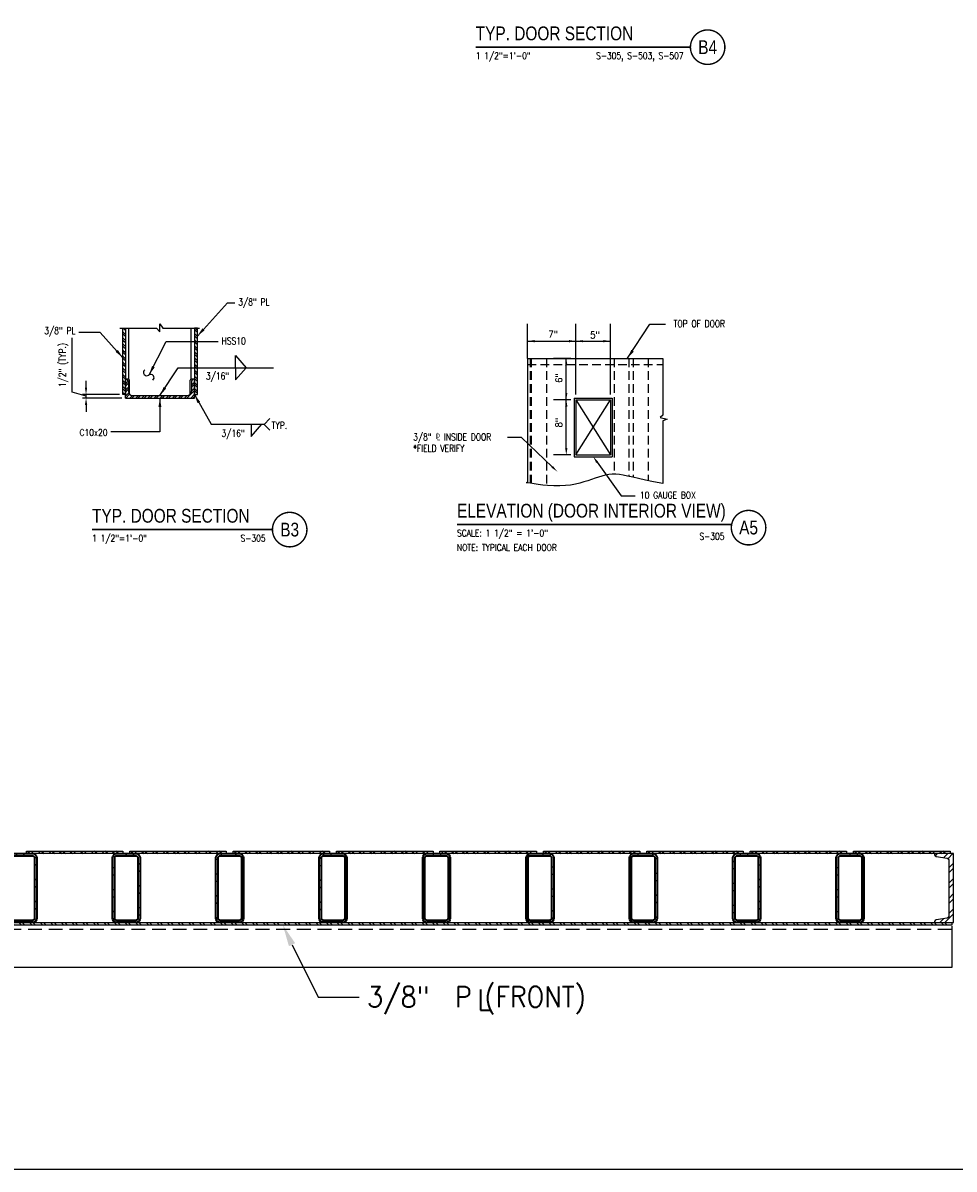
# Model space of a CAD drawing. Header units: inches. Extents: x -9715 to 27308, y -24775 to -3453.
# Tile 4 of 196: x 7094 to 7229, y -22329 to -22163. Entities that reach past the tile are written whole.
import ezdxf
from ezdxf import colors
from ezdxf.entities.mleader import LeaderData, LeaderLine
from ezdxf.enums import TextEntityAlignment as Align
from ezdxf.math import Vec2, Vec3

# ---------------------------------------------------------------- set-up
doc = ezdxf.new("R2010")
doc.units = ezdxf.units.IN
doc.header["$MEASUREMENT"] = 0
doc.linetypes.add('DASHED2', pattern=[0.375, 0.25, -0.125])
doc.linetypes.add('HIDDEN', pattern=[0.375, 0.25, -0.125])
doc.layers.get('DEFPOINTS').update_dxf_attribs({"color": 11})
for name, color, linetype, lineweight in [('A-Detl-Patt', 190, 'Continuous', 18), ('A-Detl-Wide', 212, 'Continuous', 35), ('S-ANNO-NOTE', 2, 'Continuous', 35), ('S-SECT-JOIN', 1, 'Continuous', 25), ('S-SECT-SHPS', 3, 'Continuous', 25)]:
    doc.layers.add(name, color=color, linetype=linetype, lineweight=lineweight)
for name, color, linetype in [('G-ANNO-NOTE', 2, 'Continuous'), ('S-ANNO-DIMS', 1, 'Continuous'), ('S-ANNO-PATT', 157, 'Continuous'), ('S-ANNO-SYMB', 2, 'Continuous'), ('S-ANNO-TEXT', 2, 'Continuous'), ('S-GAUGE STEEL', 1, 'Continuous'), ('S-STEEL WALL', 3, 'Continuous'), ('S-STEEL-SHAPES', 2, 'Continuous'), ('S2', 7, 'Continuous'), ('S4', 2, 'Continuous'), ('S5', 1, 'Continuous'), ('S7', 2, 'Continuous')]:
    doc.layers.add(name, color=color, linetype=linetype)
doc.styles.add('125', font='romans.shx', dxfattribs={"width": 0.8, "height": 2})
doc.styles.add('125-8', font='romans.shx', dxfattribs={"width": 0.8, "height": 1})
doc.styles.add('DIM', font='ROMANS.shx', dxfattribs={"width": 0.8})
doc.styles.add('FT', font='ROMANS.shx', dxfattribs={"width": 0.8, "height": 0.125})
doc.styles.add('TEXT', font='romans.shx', dxfattribs={"width": 0.8, "height": 16})
doc.styles.add('TT', font='swiss.ttf', dxfattribs={"width": 0.8, "height": 0.25})
doc.dimstyles.new('125-12', dxfattribs={"dimscale": 0, "dimtxt": 1.25, "dimasz": 1.328125, "dimexe": 1, "dimexo": 1, "dimgap": 0.5, "dimtad": 1, "dimdec": 4, "dimrnd": 0.0625, "dimzin": 3, "dimdsep": 46, "dimlunit": 4, "dimtxsty": 'DIM', "dimcen": 0, "dimdle": 0.0625, "dimclrd": 256, "dimclre": 256, "dimclrt": 2, "dimazin": 0, "dimtfac": 1, "dimtdec": 4, "dimtmove": 1, "dimatfit": 0, "dimfxl": 0.0625, "dimfrac": 2, "dimtolj": 1, "dimtzin": 0, "dimarcsym": 0})
doc.dimstyles.new('125-8', dxfattribs={"dimscale": 0, "dimtxt": 1, "dimasz": 1, "dimexe": 0.5, "dimexo": 0.5, "dimgap": 0.5, "dimtad": 1, "dimdec": 4, "dimrnd": 0.0625, "dimzin": 3, "dimdsep": 46, "dimlunit": 4, "dimtxsty": 'DIM', "dimcen": 0, "dimdle": 0.0625, "dimclrd": 256, "dimclre": 256, "dimclrt": 2, "dimazin": 0, "dimtfac": 1, "dimtdec": 4, "dimtmove": 1, "dimatfit": 0, "dimfxl": 0.0625, "dimfrac": 2, "dimtolj": 1, "dimtzin": 0, "dimarcsym": 0})

# ---------------------------------------------------------------- blocks, each defined once
blk = doc.blocks.new('SECTION_INFO')
at = {"style": 'TT', "width": 0.8}
blk.add_attdef('SECTION_TITLE', text='', height=0.25, dxfattribs=at).set_placement((0, 0.3749999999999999), align=Align.TOP_LEFT)
at = {"style": 'FT', "width": 0.8}
blk.add_attdef('SCALE', (0, -0.2187500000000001), '', height=0.125, dxfattribs=at)
blk = doc.blocks.new('T-BULB_R')
at = {"const_width": 0.02604166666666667}
for points in [[(0.625, 0, 1), (0, 0, 1)], [(0.625, 0, -1), (0, 0, -1)]]:
    blk.add_lwpolyline(points, format="xyb", dxfattribs=at)
at = {"style": 'TT', "width": 0.8}
blk.add_attdef('SECTION_#', text='', height=0.25, dxfattribs=at).set_placement((0.3125, 0), align=Align.MIDDLE)
at = {"style": 'FT', "width": 0.8}
blk.add_attdef('SHEET_FROM', text='', height=0.125, dxfattribs=at).set_placement((-0.125, -0.21875), align=Align.RIGHT)
blk = doc.blocks.new('*D1330')
at = {"layer": 'DEFPOINTS', "color": 0, "transparency": 16777216}
for p in [(7103.483084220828, -22217.08462588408), (7108.82472913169, -22217.08462588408), (7109.19972913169, -22217.58462588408)]:
    blk.add_point(p, dxfattribs=at)
at = {"layer": 'S-ANNO-DIMS', "lineweight": -2, "transparency": 16777216}
for p, q in [((7101.471179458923, -22216.7310544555), (7101.471179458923, -22208.87391159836)), ((7103.483084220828, -22216.08462588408), (7103.483084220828, -22215.08462588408)), ((7103.483084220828, -22217.33462588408), (7101.471179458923, -22216.7310544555)), ((7108.32472913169, -22217.08462588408), (7102.983084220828, -22217.08462588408)), ((7108.69972913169, -22217.58462588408), (7102.983084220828, -22217.58462588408)), ((7103.483084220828, -22217.58462588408), (7103.483084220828, -22217.08462588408)), ((7103.483084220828, -22217.58462588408), (7103.483084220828, -22217.08462588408)), ((7103.483084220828, -22218.58462588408), (7103.483084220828, -22219.58462588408))]:
    blk.add_line(p, q, dxfattribs=at)
at = {"layer": 'S-ANNO-DIMS', "transparency": 16777216}
for points in [[(7103.316417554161, -22216.08462588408), (7103.649750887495, -22216.08462588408), (7103.483084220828, -22217.08462588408)], [(7103.316417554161, -22218.58462588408), (7103.649750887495, -22218.58462588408), (7103.483084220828, -22217.58462588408)]]:
    blk.add_solid(points, dxfattribs=at)
at = {"layer": 'S-ANNO-DIMS', "color": 2, "transparency": 16777216, "insert": (7100.209274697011, -22212.80248302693), "char_height": 1, "attachment_point": 5, "rotation": 90, "style": 'DIM'}
blk.add_mtext('\\A1;1/2" (TYP.)', dxfattribs=at)
blk = doc.blocks.new('*X1164')
at = {"color": 0}
for p, q in [((2245.825705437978, 1154.229611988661), (2247.908429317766, 1156.312335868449)), ((2253.272122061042, 1152.837193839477), (2256.747264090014, 1156.312335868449)), ((2256.959279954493, 1152.104934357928), (2261.166681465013, 1156.312335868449)), ((2257.60412685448, 1143.910946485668), (2261.725767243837, 1148.032586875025)), ((2257.60412685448, 1139.491529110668), (2261.725767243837, 1143.613169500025)), ((2257.60412685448, 1130.65269433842), (2261.725767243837, 1134.774334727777)), ((2257.60412685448, 1126.23327696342), (2261.725767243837, 1130.354917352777)), ((2257.60412685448, 1117.394442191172), (2261.725767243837, 1121.516082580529)), ((2257.60412685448, 1112.975024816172), (2261.725767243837, 1117.096665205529)), ((2257.60412685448, 1104.136190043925), (2261.725767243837, 1108.257830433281)), ((2249.780272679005, 1096.312335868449), (2253.252287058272, 1099.784350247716)), ((2254.199690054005, 1096.312335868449), (2261.725767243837, 1103.838413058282))]:
    blk.add_line(p, q, dxfattribs=at)
blk = doc.blocks.new('*U1168')
at = {"layer": 'A-Detl-Patt'}
h = blk.add_hatch(dxfattribs=at)
h.set_pattern_fill('ANSI32', color=256, scale=6, style=0)
h.set_pattern_definition([(45, (-2, 0), (-1.590990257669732, 1.590990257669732), []), (45, (-0.93933983, 0), (-1.590990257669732, 1.590990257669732), [])])
edge = h.paths.add_edge_path(flags=16)
edge.add_line((-1.375, -0.3125), (1.375, -0.3125))
edge.add_arc((1.375, -0.6250000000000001), 0.3125000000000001, 0, 90.00000000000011, ccw=False)
edge.add_line((1.6875, -0.625), (1.6875, -9.375))
edge.add_arc((1.375, -9.375), 0.3125, -90, 0, ccw=False)
edge.add_line((1.375, -9.6875), (-1.375, -9.6875))
edge.add_arc((-1.375, -9.375), 0.3125, 180, 270, ccw=False)
edge.add_line((-1.6875, -9.375), (-1.6875, -0.625))
edge.add_arc((-1.375, -0.6249999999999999), 0.3125, 90.00000000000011, 180, ccw=False)
edge = h.paths.add_edge_path()
edge.add_line((-1.375, 0), (1.375, 0))
edge.add_arc((1.375, -0.625), 0.625, 0, 90, ccw=False)
edge.add_line((2, -0.625), (2, -9.375))
edge.add_arc((1.375, -9.375), 0.625, -90, 0, ccw=False)
edge.add_line((1.375, -10), (-1.375, -10))
edge.add_arc((-1.375, -9.375), 0.625, 180, 270, ccw=False)
edge.add_line((-2, -9.375), (-2, -0.625))
edge.add_arc((-1.375, -0.625), 0.625, 90, 180, ccw=False)
at = {"color": 0, "linetype": 'ByBlock'}
for points in [[(-1.375, 0), (1.375, 0, -0.414213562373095), (2, -0.625), (2, -9.375, -0.414213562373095), (1.375, -10), (-1.375, -10, -0.414213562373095), (-2, -9.375), (-2, -0.625, -0.414213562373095)], [(-1.375, -0.3125), (1.375, -0.3125, -0.4142135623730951), (1.6875, -0.625), (1.6875, -9.375, -0.4142135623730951), (1.375, -9.6875), (-1.375, -9.6875, -0.4142135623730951), (-1.6875, -9.375), (-1.6875, -0.625, -0.4142135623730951)]]:
    blk.add_lwpolyline(points, format="xyb", close=True, dxfattribs=at)

msp = doc.modelspace()

# ---------------------------------------------------------------- hatches: boundary and pattern name
at = {"layer": 'S-ANNO-PATT'}
h = msp.add_hatch(dxfattribs=at)
h.set_pattern_fill('STEEL', color=256, scale=5, angle=-1.272221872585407e-14, style=0)
h.set_pattern_definition([(135.000000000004, (7803.478860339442, -22001.38471143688), (0.4419417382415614, 0.441941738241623), []), (135.000000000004, (7803.478860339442, -22001.07221143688), (0.4419417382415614, 0.441941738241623), [])])
h.paths.add_polyline_path([(7109.199729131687, -22207.47034276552), (7108.824729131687, -22207.47034276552), (7108.824729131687, -22217.08462588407), (7109.199729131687, -22217.08462588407)])
h = msp.add_hatch(dxfattribs=at)
h.set_pattern_fill('STEEL', color=256, scale=5, angle=-1.272221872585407e-14, style=0)
h.set_pattern_definition([(135.000000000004, (7804.750809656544, -22001.38471143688), (0.4419417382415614, 0.441941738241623), []), (135.000000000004, (7804.750809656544, -22001.07221143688), (0.4419417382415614, 0.441941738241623), [])])
h.paths.add_polyline_path([(7119.199729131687, -22207.47034276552), (7119.637229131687, -22207.47034276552), (7119.637229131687, -22217.08462588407), (7119.199729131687, -22217.08462588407)])
h = msp.add_hatch(dxfattribs=at)
h.set_pattern_fill('STEEL', color=256, scale=5, angle=-90.00000000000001, style=0)
h.set_pattern_definition([(225.000000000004, (7804.72886033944, -21981.73139138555), (-0.441941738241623, 0.4419417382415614), []), (225.000000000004, (7804.41636033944, -21981.73139138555), (-0.441941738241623, 0.4419417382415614), [])])
h.paths.add_polyline_path([(7119.199729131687, -22217.58462588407), (7119.199729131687, -22214.83462588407, 0.4039745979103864), (7118.762229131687, -22215.28775088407), (7118.762229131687, -22216.64712588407, -0.4142135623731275), (7118.199729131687, -22217.20962588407), (7110.199729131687, -22217.20962588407, -0.4142135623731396), (7109.637229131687, -22216.64712588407), (7109.637229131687, -22215.28775088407, 0.4039745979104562), (7109.199729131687, -22214.83462588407), (7109.199729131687, -22217.58462588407)])
at = {"layer": 'S2'}
h = msp.add_hatch(dxfattribs=at)
h.set_pattern_fill('ANSI32', color=1, scale=2.9, angle=90)
h.set_pattern_definition([(135, (-6321.104517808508, -16623.09708649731), (-0.7689786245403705, -0.7689786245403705), []), (135, (-6321.104517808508, -16622.58443408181), (-0.7689786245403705, -0.7689786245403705), [])])
h.paths.add_polyline_path([(7108.825174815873, -22283.26803196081), (7094.825174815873, -22283.26803196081), (7094.825174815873, -22283.64303196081), (7108.825174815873, -22283.64303196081)])
h = msp.add_hatch(dxfattribs=at)
h.set_pattern_fill('ANSI32', color=1, scale=2.9, angle=90)
h.set_pattern_definition([(135, (-6306.104517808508, -16623.09708649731), (-0.7689786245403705, -0.7689786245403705), []), (135, (-6306.104517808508, -16622.58443408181), (-0.7689786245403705, -0.7689786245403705), [])])
h.paths.add_polyline_path([(7123.825174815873, -22283.26803196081), (7109.825174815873, -22283.26803196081), (7109.825174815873, -22283.64303196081), (7123.825174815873, -22283.64303196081)])
h = msp.add_hatch(dxfattribs=at)
h.set_pattern_fill('ANSI32', color=1, scale=2.9, angle=90)
h.set_pattern_definition([(135, (-6291.104517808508, -16623.09708649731), (-0.7689786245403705, -0.7689786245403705), []), (135, (-6291.104517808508, -16622.58443408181), (-0.7689786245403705, -0.7689786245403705), [])])
h.paths.add_polyline_path([(7138.825174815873, -22283.26803196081), (7124.825174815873, -22283.26803196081), (7124.825174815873, -22283.64303196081), (7138.825174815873, -22283.64303196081)])
h = msp.add_hatch(dxfattribs=at)
h.set_pattern_fill('ANSI32', color=1, scale=2.9, angle=90)
h.set_pattern_definition([(135, (-6276.104517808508, -16623.09708649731), (-0.7689786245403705, -0.7689786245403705), []), (135, (-6276.104517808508, -16622.58443408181), (-0.7689786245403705, -0.7689786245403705), [])])
h.paths.add_polyline_path([(7153.825174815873, -22283.26803196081), (7139.825174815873, -22283.26803196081), (7139.825174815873, -22283.64303196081), (7153.825174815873, -22283.64303196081)])
h = msp.add_hatch(dxfattribs=at)
h.set_pattern_fill('ANSI32', color=1, scale=2.9, angle=90)
h.set_pattern_definition([(135, (-6261.104517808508, -16623.09708649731), (-0.7689786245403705, -0.7689786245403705), []), (135, (-6261.104517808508, -16622.58443408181), (-0.7689786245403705, -0.7689786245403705), [])])
h.paths.add_polyline_path([(7168.825174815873, -22283.26803196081), (7154.825174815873, -22283.26803196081), (7154.825174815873, -22283.64303196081), (7168.825174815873, -22283.64303196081)])
h = msp.add_hatch(dxfattribs=at)
h.set_pattern_fill('ANSI32', color=1, scale=2.9, angle=90)
h.set_pattern_definition([(135, (-6246.104517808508, -16623.09708649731), (-0.7689786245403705, -0.7689786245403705), []), (135, (-6246.104517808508, -16622.58443408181), (-0.7689786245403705, -0.7689786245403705), [])])
h.paths.add_polyline_path([(7183.825174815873, -22283.26803196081), (7169.825174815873, -22283.26803196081), (7169.825174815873, -22283.64303196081), (7183.825174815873, -22283.64303196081)])
h = msp.add_hatch(dxfattribs=at)
h.set_pattern_fill('ANSI32', color=1, scale=2.9, angle=90)
h.set_pattern_definition([(135, (-6231.104517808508, -16623.09708649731), (-0.7689786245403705, -0.7689786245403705), []), (135, (-6231.104517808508, -16622.58443408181), (-0.7689786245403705, -0.7689786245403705), [])])
h.paths.add_polyline_path([(7198.825174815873, -22283.26803196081), (7184.825174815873, -22283.26803196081), (7184.825174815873, -22283.64303196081), (7198.825174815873, -22283.64303196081)])
h = msp.add_hatch(dxfattribs=at)
h.set_pattern_fill('ANSI32', color=1, scale=2.9, angle=90)
h.set_pattern_definition([(135, (-6216.104517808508, -16623.09708649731), (-0.7689786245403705, -0.7689786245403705), []), (135, (-6216.104517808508, -16622.58443408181), (-0.7689786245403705, -0.7689786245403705), [])])
h.paths.add_polyline_path([(7213.825174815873, -22283.26803196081), (7199.825174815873, -22283.26803196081), (7199.825174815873, -22283.64303196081), (7213.825174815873, -22283.64303196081)])
h = msp.add_hatch(dxfattribs=at)
h.set_pattern_fill('ANSI32', color=1, scale=2.9, angle=90)
h.set_pattern_definition([(135, (-6201.104517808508, -16623.09708649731), (-0.7689786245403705, -0.7689786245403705), []), (135, (-6201.104517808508, -16622.58443408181), (-0.7689786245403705, -0.7689786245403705), [])])
h.paths.add_polyline_path([(7228.825174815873, -22283.26803196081), (7214.825174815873, -22283.26803196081), (7214.825174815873, -22283.64303196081), (7228.825174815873, -22283.64303196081)])
h = msp.add_hatch(dxfattribs=at)
h.set_pattern_fill('ANSI32', color=1, scale=2.9, angle=90)
h.set_pattern_definition([(135, (-6200.854517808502, -16633.47208649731), (-0.7689786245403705, -0.7689786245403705), []), (135, (-6200.854517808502, -16632.95943408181), (-0.7689786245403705, -0.7689786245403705), [])])
h.paths.add_polyline_path([(7229.075174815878, -22293.64303196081), (6911.575174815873, -22293.64303196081), (6911.575174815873, -22294.01803196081), (7229.075174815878, -22294.01803196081)])

# ---------------------------------------------------------------- linework, layer by layer
at = {"layer": 'DEFPOINTS', "elevation": 41.66666666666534}
msp.add_lwpolyline([(6872.660068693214, -22329.3787565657), (7409.315116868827, -22329.3787565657), (7409.315116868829, -21991.58593474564), (6872.660068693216, -21991.58593474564)], close=True, dxfattribs=at)
at = {"layer": 'G-ANNO-NOTE', "elevation": 41.66666666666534}
for points in [[(7174.545897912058, -22217.8407705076), (7179.545897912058, -22225.8407705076)], [(7174.545897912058, -22225.8407705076), (7179.545897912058, -22217.8407705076)]]:
    msp.add_lwpolyline(points, dxfattribs=at)
at = {"layer": 'S-ANNO-SYMB', "const_width": 0.2239986}
for points in [[(7160.017722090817, -22166.71812255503), (7191.162041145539, -22166.71812255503)], [(7104.360587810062, -22236.66165542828), (7130.525242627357, -22236.66165542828)]]:
    msp.add_lwpolyline(points, dxfattribs=at)
at = {"layer": 'S-ANNO-SYMB', "const_width": 0.2240000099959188, "elevation": 41.66666666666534}
msp.add_lwpolyline([(7157.299236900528, -22235.92507552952), (7197.142065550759, -22235.92507552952)], dxfattribs=at)
at = {"layer": 'S-ANNO-TEXT'}
for p, q in [((7125.152928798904, -22213.19145785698), (7125.152928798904, -22211.41020785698)), ((7125.152928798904, -22211.41020785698), (7126.710607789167, -22213.19145785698)), ((7125.152928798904, -22213.19145785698), (7125.152928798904, -22214.97270785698)), ((7125.152928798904, -22214.97270785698), (7126.710607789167, -22213.19145785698)), ((7129.312286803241, -22221.41750815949), (7130.1519761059, -22220.57781885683)), ((7127.443689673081, -22221.3973825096), (7127.443689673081, -22223.1786325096)), ((7127.443689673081, -22223.1786325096), (7129.001368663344, -22221.3973825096)), ((7129.312286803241, -22221.41750815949), (7130.1519761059, -22222.25719746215))]:
    msp.add_line(p, q, dxfattribs=at)
for centre, start, end in [((7112.289489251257, -22213.87063826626), 127.0511534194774, 307.0511534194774), ((7112.867882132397, -22214.63676746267), 307.0511534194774, 127.0511534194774)]:
    msp.add_arc(centre, 0.4799719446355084, start, end, dxfattribs=at)
at = {"layer": 'S-GAUGE STEEL', "elevation": 41.66666666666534}
for points in [[(7174.295897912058, -22217.5907705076), (7179.795897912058, -22217.5907705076)], [(7174.295897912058, -22217.5907705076), (7174.295897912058, -22226.0907705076)], [(7179.795897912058, -22217.5907705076), (7179.795897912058, -22226.0907705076)], [(7174.545897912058, -22217.8407705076), (7179.545897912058, -22217.8407705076)], [(7174.545897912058, -22217.8407705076), (7174.545897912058, -22225.8407705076)], [(7179.545897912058, -22217.8407705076), (7179.545897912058, -22225.8407705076)], [(7174.545897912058, -22225.8407705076), (7179.545897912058, -22225.8407705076)], [(7174.295897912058, -22226.0907705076), (7179.795897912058, -22226.0907705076)]]:
    msp.add_lwpolyline(points, dxfattribs=at)
at = {"layer": 'S-SECT-JOIN'}
for p, q in [((7108.379434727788, -22207.47034276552), (7113.709832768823, -22207.47034276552)), ((7114.618494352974, -22207.47034276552), (7119.950305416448, -22207.47034276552))]:
    msp.add_line(p, q, dxfattribs=at)
msp.add_lwpolyline([(7113.709832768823, -22207.47034276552), (7114.199729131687, -22208.00067285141), (7114.199729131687, -22206.82269639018), (7114.618494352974, -22207.47034276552)], dxfattribs=at)
at = {"layer": 'S-SECT-SHPS'}
for p, q in [((7109.699729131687, -22214.83462588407), (7109.699729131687, -22207.47034276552)), ((7118.699729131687, -22207.47034276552), (7118.699729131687, -22214.83462588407)), ((7109.199729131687, -22217.58462588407), (7109.199729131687, -22214.83462588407)), ((7109.61448156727, -22214.83462588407), (7109.199729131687, -22214.83462588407)), ((7109.637229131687, -22215.28775088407), (7109.637229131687, -22216.64712588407)), ((7109.80198156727, -22217.04487344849), (7109.80198156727, -22215.02212588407)), ((7118.597476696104, -22217.04487344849), (7118.597476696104, -22215.02212588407)), ((7118.762229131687, -22215.28775088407), (7118.762229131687, -22216.64712588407)), ((7119.199729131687, -22214.83462588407), (7118.784976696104, -22214.83462588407)), ((7119.199729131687, -22217.58462588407), (7119.199729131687, -22214.83462588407)), ((7109.199729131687, -22217.58462588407), (7119.199729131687, -22217.58462588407)), ((7109.199729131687, -22217.58462588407), (7119.199729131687, -22217.58462588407)), ((7110.199729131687, -22217.20962588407), (7118.199729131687, -22217.20962588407))]:
    msp.add_line(p, q, dxfattribs=at)
for points in [[(7108.824729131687, -22207.47034276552), (7109.199729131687, -22207.47034276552), (7109.199729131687, -22217.08462588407), (7108.824729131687, -22217.08462588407)], [(7119.637229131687, -22207.47034276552), (7119.199729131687, -22207.47034276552), (7119.199729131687, -22217.08462588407), (7119.637229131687, -22217.08462588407)]]:
    msp.add_lwpolyline(points, close=True, dxfattribs=at)
for centre, radius, start, end in [((7109.18382511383, -22215.28775088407), 0.4534040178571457, 0, 87.98982798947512), ((7109.61448156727, -22215.02212588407), 0.1875, 0, 90), ((7118.784976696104, -22215.02212588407), 0.1875, 90, 180), ((7119.215633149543, -22215.28775088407), 0.4534040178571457, 92.0101720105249, 180), ((7110.199729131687, -22216.64712588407), 0.5625, 180, 270), ((7118.199729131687, -22216.64712588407), 0.5625, 270, 0)]:
    msp.add_arc(centre, radius, start, end, dxfattribs=at)
at = {"layer": 'S-STEEL WALL', "linetype": 'HIDDEN', "ltscale": 5, "elevation": 41.66666666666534}
msp.add_lwpolyline([(7168.045897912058, -22211.8407705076), (7168.045897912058, -22229.94704667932)], dxfattribs=at)
at = {"layer": 'S-STEEL-SHAPES', "elevation": 41.66666666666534}
msp.add_lwpolyline([(7167.545897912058, -22211.8407705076), (7167.545897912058, -22229.85264322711)], dxfattribs=at)
at = {"layer": 'S-STEEL-SHAPES', "linetype": 'HIDDEN', "ltscale": 5, "elevation": 41.66666666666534}
for points in [[(7167.924897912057, -22211.8407705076), (7167.924897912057, -22229.9248254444)], [(7170.285897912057, -22211.8407705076), (7170.285897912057, -22230.26852954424)], [(7180.075897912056, -22211.8407705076), (7180.075897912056, -22228.62927326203)], [(7182.248897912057, -22211.8407705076), (7182.248897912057, -22228.94798656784)], [(7182.842897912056, -22211.8407705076), (7182.842897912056, -22229.08312069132)], [(7185.015897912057, -22211.8407705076), (7185.015897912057, -22229.56006746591)]]:
    msp.add_lwpolyline(points, dxfattribs=at)
at = {"layer": 'S2', "color": 3, "elevation": 41.66666666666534}
for points in [[(7167.545897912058, -22211.8407705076), (7187.169744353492, -22211.8407705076)], [(7187.169744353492, -22211.8407705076), (7187.169744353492, -22220.0907705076), (7186.794744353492, -22220.4032705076), (7187.794744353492, -22220.6532705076), (7187.169744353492, -22220.9032705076), (7187.169744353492, -22229.96455702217)]]:
    msp.add_lwpolyline(points, dxfattribs=at)
at = {"layer": 'S2', "color": 3, "linetype": 'HIDDEN', "ltscale": 5, "elevation": 41.66666666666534}
msp.add_lwpolyline([(7167.545897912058, -22212.72342413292), (7187.169744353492, -22212.72342413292)], dxfattribs=at)
at = {"layer": 'S2', "color": 2, "elevation": 62.499999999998}
for points in [[(7094.825174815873, -22283.26803196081), (7108.825174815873, -22283.26803196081), (7108.825174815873, -22283.64303196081), (7094.825174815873, -22283.64303196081)], [(7109.825174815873, -22283.26803196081), (7123.825174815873, -22283.26803196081), (7123.825174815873, -22283.64303196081), (7109.825174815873, -22283.64303196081)], [(7124.825174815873, -22283.26803196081), (7138.825174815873, -22283.26803196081), (7138.825174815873, -22283.64303196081), (7124.825174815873, -22283.64303196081)], [(7139.825174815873, -22283.26803196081), (7153.825174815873, -22283.26803196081), (7153.825174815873, -22283.64303196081), (7139.825174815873, -22283.64303196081)], [(7154.825174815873, -22283.26803196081), (7168.825174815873, -22283.26803196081), (7168.825174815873, -22283.64303196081), (7154.825174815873, -22283.64303196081)], [(7169.825174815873, -22283.26803196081), (7183.825174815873, -22283.26803196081), (7183.825174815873, -22283.64303196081), (7169.825174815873, -22283.64303196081)], [(7184.825174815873, -22283.26803196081), (7198.825174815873, -22283.26803196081), (7198.825174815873, -22283.64303196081), (7184.825174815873, -22283.64303196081)], [(7199.825174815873, -22283.26803196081), (7213.825174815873, -22283.26803196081), (7213.825174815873, -22283.64303196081), (7199.825174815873, -22283.64303196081)], [(7214.825174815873, -22283.26803196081), (7228.825174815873, -22283.26803196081), (7228.825174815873, -22283.64303196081), (7214.825174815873, -22283.64303196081)], [(6911.575174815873, -22293.64303196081), (7229.075174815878, -22293.64303196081), (7229.075174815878, -22294.01803196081), (6911.575174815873, -22294.01803196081)]]:
    msp.add_lwpolyline(points, close=True, dxfattribs=at)
at = {"layer": 'S2', "color": 3, "elevation": 62.499999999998}
msp.add_lwpolyline([(7228.638234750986, -22292.64303196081), (7228.638234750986, -22292.73640490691, -0.3762222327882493), (7228.420997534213, -22292.98424880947), (7226.803412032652, -22293.23931511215, 0.376222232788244), (7226.586174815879, -22293.4871590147), (7226.586174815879, -22293.64303196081), (7229.325174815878, -22293.64303196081), (7229.325174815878, -22283.64303196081), (7226.586174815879, -22283.64303196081), (7226.586174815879, -22283.79890490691, 0.376222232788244), (7226.803412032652, -22284.04674880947), (7228.420997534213, -22284.30181511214, -0.3762222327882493), (7228.638234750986, -22284.5496590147)], format="xyb", close=True, dxfattribs=at)
at = {"layer": 'S2', "color": 3}
msp.add_open_spline([(7187.16974435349, -22229.96455702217, 41.66666666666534), (7183.247815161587, -22229.2912401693, 41.66666666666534), (7178.377314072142, -22227.4424937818, 41.66666666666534), (7175.063281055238, -22231.48560915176, 41.66666666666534), (7166.557812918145, -22229.67660579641, 41.66666666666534), (7167.545897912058, -22229.85264322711, 41.66666666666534)], degree=3, knots=[0.8084096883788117, 0.8084096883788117, 0.8084096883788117, 0.8084096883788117, 5.589424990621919, 15.64068991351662, 18.97283688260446, 18.97283688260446, 18.97283688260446, 18.97283688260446], dxfattribs=at)
at = {"layer": 'S4', "linetype": 'DASHED2', "ltscale": 8}
msp.add_line((7229.075174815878, -22294.64303196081, 62.499999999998), (6911.575174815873, -22294.64303196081, 62.499999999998), dxfattribs=at)
at = {"layer": 'S4'}
for p, q in [((7229.075174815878, -22294.14303196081, 62.499999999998), (7229.075174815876, -22300.14303196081, 62.499999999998)), ((7229.075174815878, -22300.14303196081, 62.499999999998), (6911.575174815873, -22300.14303196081, 62.499999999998))]:
    msp.add_line(p, q, dxfattribs=at)
at = {"layer": 'S5', "color": 1}
for p, q in [((7167.545897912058, -22211.8407705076, 41.66666666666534), (7167.545897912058, -22206.84581735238, 41.66666666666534)), ((7174.545897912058, -22211.8407705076, 41.66666666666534), (7174.545897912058, -22206.84581735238, 41.66666666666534)), ((7174.545897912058, -22217.0907705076, 41.66666666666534), (7174.545897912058, -22206.84581735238, 41.66666666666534)), ((7179.545897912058, -22217.0907705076, 41.66666666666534), (7179.545897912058, -22206.84581735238, 41.66666666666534)), ((7167.545897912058, -22209.34329392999, 41.66666666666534), (7174.545897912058, -22209.34329392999, 41.66666666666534)), ((7174.545897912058, -22209.34329392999, 41.66666666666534), (7179.545897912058, -22209.34329392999, 41.66666666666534)), ((7173.795897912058, -22211.8407705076, 41.66666666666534), (7171.314514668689, -22211.8407705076, 41.66666666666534)), ((7173.152328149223, -22218.8407705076, 41.66666666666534), (7173.152328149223, -22211.8407705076, 41.66666666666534)), ((7173.795897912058, -22217.8407705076, 41.66666666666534), (7171.314514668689, -22217.8407705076, 41.66666666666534)), ((7173.795897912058, -22217.8407705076, 41.66666666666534), (7171.314514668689, -22217.8407705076, 41.66666666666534)), ((7173.152328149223, -22224.8407705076, 41.66666666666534), (7173.152328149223, -22217.8407705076, 41.66666666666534)), ((7173.795897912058, -22225.8407705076, 41.66666666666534), (7171.314514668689, -22225.8407705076, 41.66666666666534))]:
    msp.add_line(p, q, dxfattribs=at)
for points in [[(7168.545897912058, -22209.50996059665, 41.66666666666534), (7168.545897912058, -22209.17662726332, 41.66666666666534), (7167.545897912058, -22209.34329392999, 41.66666666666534)], [(7173.545897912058, -22209.17662726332, 41.66666666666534), (7173.545897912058, -22209.50996059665, 41.66666666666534), (7174.545897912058, -22209.34329392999, 41.66666666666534)], [(7175.545897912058, -22209.50996059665, 41.66666666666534), (7175.545897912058, -22209.17662726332, 41.66666666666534), (7174.545897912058, -22209.34329392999, 41.66666666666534)], [(7178.545897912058, -22209.17662726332, 41.66666666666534), (7178.545897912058, -22209.50996059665, 41.66666666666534), (7179.545897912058, -22209.34329392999, 41.66666666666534)], [(7172.985661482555, -22212.8407705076, 41.66666666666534), (7173.318994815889, -22212.8407705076, 41.66666666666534), (7173.152328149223, -22211.8407705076, 41.66666666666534)], [(7173.318994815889, -22216.8407705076, 41.66666666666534), (7172.985661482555, -22216.8407705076, 41.66666666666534), (7173.152328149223, -22217.8407705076, 41.66666666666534)], [(7172.985661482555, -22218.8407705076, 41.66666666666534), (7173.318994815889, -22218.8407705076, 41.66666666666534), (7173.152328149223, -22217.8407705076, 41.66666666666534)], [(7173.318994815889, -22224.8407705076, 41.66666666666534), (7172.985661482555, -22224.8407705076, 41.66666666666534), (7173.152328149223, -22225.8407705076, 41.66666666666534)]]:
    msp.add_solid(points, dxfattribs=at)
at = {"layer": 'S7', "color": 1}
for p, q in [((7133.367937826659, -22296.84287841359, 62.499999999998), (7137.148342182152, -22304.47693970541, 62.499999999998)), ((7137.148342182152, -22304.47693970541, 62.499999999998), (7143.112011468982, -22304.47693970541, 62.499999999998))]:
    msp.add_line(p, q, dxfattribs=at)
msp.add_solid([(7133.816008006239, -22296.62099305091, 62.499999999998), (7132.919867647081, -22297.06476377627, 62.499999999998), (7132.036625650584, -22294.01803196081, 62.499999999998)], dxfattribs=at)

# ---------------------------------------------------------------- block references
at = {"layer": 'A-Detl-Wide'}
for p in [(7094.325174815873, -22283.64303196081, 62.499999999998), (7109.325174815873, -22283.64303196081, 62.499999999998), (7124.325174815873, -22283.64303196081, 62.499999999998), (7139.325174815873, -22283.64303196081, 62.499999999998), (7154.325174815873, -22283.64303196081, 62.499999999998), (7169.325174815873, -22283.64303196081, 62.499999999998), (7184.325174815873, -22283.64303196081, 62.499999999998), (7199.325174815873, -22283.64303196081, 62.499999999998), (7214.325174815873, -22283.64303196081, 62.499999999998)]:
    msp.add_blockref('*U1168', p, dxfattribs=at)
at = {"layer": 'S-ANNO-SYMB'}
for name, p, xscale, yscale, zscale, values in [('SECTION_INFO', (7160.017722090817, -22166.71812255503), 7.999949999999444, 7.999949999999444, 7.999949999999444, {'SECTION_TITLE': 'TYP. DOOR SECTION', 'SCALE': '1 1/2"=1\'-0"'}), ('T-BULB_R', (7191.162041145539, -22166.71812255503), 7.999949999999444, 7.999949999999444, 7.999949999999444, {'SECTION_#': 'B4', 'SHEET_FROM': 'S-305, S-503, S-507'}), ('SECTION_INFO', (7104.360587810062, -22236.66165542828), 7.999949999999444, 7.999949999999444, 7.999949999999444, {'SECTION_TITLE': 'TYP. DOOR SECTION', 'SCALE': '1 1/2"=1\'-0"'}), ('T-BULB_R', (7130.525242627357, -22236.66165542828), 7.999949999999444, 7.999949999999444, 7.999949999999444, {'SECTION_#': 'B3', 'SHEET_FROM': 'S-305'}), ('SECTION_INFO', (7157.299236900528, -22235.92507552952, 41.66666666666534), 8.00000035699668, 8.00000035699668, 8.00000035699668, {'SECTION_TITLE': 'ELEVATION (DOOR INTERIOR VIEW)', 'SCALE': 'SCALE: 1 1/2" = 1\'-0"'}), ('T-BULB_R', (7197.100257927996, -22236.38036691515, 41.66666666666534), 8.00000035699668, 8.00000035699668, 8.00000035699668, {'SECTION_#': 'A5', 'SHEET_FROM': 'S-305'})]:
    msp.add_blockref(name, p, dxfattribs=dict(at, xscale=xscale, yscale=yscale, zscale=zscale)).add_auto_attribs(values)
at = {"layer": 'S2', "color": 1, "xscale": 0.1666666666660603, "yscale": 0.1666666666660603, "zscale": 0.1666666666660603}
msp.add_blockref('*X1164', (6852.370880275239, -22476.36175460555, 62.499999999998), dxfattribs=at)

# ---------------------------------------------------------------- texts
at = {"layer": 'S-ANNO-TEXT', "ltscale": 20, "style": '125', "width": 0.9}
for s, height, p in [('7"', 1.000000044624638, (7170.549789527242, -22208.83550472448, 41.66666666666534)), ('5"', 1.000000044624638, (7176.633243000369, -22208.94416553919, 41.66666666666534)), ('3/8"  P (FRONT)', 3.000000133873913, (7144.260645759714, -22305.90023766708, 62.499999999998)), ('L', 3.000000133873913, (7160.266038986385, -22306.34176905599, 62.499999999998))]:
    msp.add_text(s, height=height, dxfattribs=at).set_placement(p)
for s, p in [('6"', (7172.57284535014, -22215.38906843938, 41.66666666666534)), ('8"', (7172.572845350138, -22221.85290502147, 41.66666666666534))]:
    msp.add_text(s, height=1.000000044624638, rotation=90, dxfattribs=at).set_placement(p)
at = {"layer": 'S-ANNO-TEXT', "char_height": 1, "style": '125-8'}
for s, insert, width, attachment_point in [('3/8" PL', (7125.569844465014, -22203.17625074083), 11.94544366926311, 1), ('3/8" PL', (7101.947441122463, -22208.66643371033), 9.26405734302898, 9), ('\\A1;TOP OF DOOR', (7188.737309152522, -22206.30608601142, 41.66666666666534), 10.20561909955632, 1), ('HSS10', (7123.160169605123, -22208.81396517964), 11.94544366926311, 1), ('\\A1;3/16"', (7120.872531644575, -22213.89121442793), 4.465263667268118, 1), ('\\A1;C10x20', (7106.591896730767, -22223.08290843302), 9.26405734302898, 9), ('\\A1;3/16"', (7123.139677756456, -22222.21698305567), 4.465263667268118, 1), ('TYP.', (7130.424266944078, -22221.04968175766), 11.94544366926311, 1), ('\\A1;NOTE: TYPICAL EACH DOOR', (7157.299236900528, -22238.7625758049, 41.66666666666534), 23.78447153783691, 1)]:
    msp.add_mtext(s, dxfattribs=dict(at, insert=insert, width=width, attachment_point=attachment_point))

# ---------------------------------------------------------------- dimensions: what is measured, and where the dimension line sits
at = {"layer": 'S-ANNO-DIMS'}
dim = msp.add_linear_dim(base=(7103.483084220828, -22217.08462588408), p1=(7109.199729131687, -22217.58462588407), p2=(7108.824729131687, -22217.08462588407), angle=90, text='1/2" (TYP.)', dimstyle='125-8', override={"dimscale": 1}, dxfattribs=at)
dim.commit()
dim.dimension.update_dxf_attribs({"geometry": '*D1330', "text_midpoint": (7100.209274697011, -22216.2310544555)})

# ---------------------------------------------------------------- leaders
at = {"layer": 'S-ANNO-NOTE'}
ml = msp.add_multileader_mtext('Standard', dxfattribs=at)
ml.set_content('3/8" ⅊ INSIDE DOOR \\P*FIELD VERIFY', color=2, style='TEXT')
ml.set_leader_properties(color=1)
ml.build(insert=Vec2(0, 0))
ml.multileader.update_dxf_attribs({"dogleg_length": 0.25, "arrow_head_size": 1, "scale": 8})
ctx = ml.context
ctx.base_point, ctx.scale, ctx.char_height, ctx.arrow_head_size, ctx.landing_gap_size, ctx.plane_origin = Vec3(7150.218803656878, -22223.33019509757, 41.66666666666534), 8, 1, 1, 0.72, Vec3(7169.444345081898, -22228.25088295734, 41.66666666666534)
notes = []
notes.append((ctx, [(0, (1, 1, 0), (7166.649279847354, -22223.33019509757, 41.66666666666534), (-1, 0), 2, [(0, [(7171.84206199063, -22228.25088295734, 41.66666666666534)], 0, [])])]))
ctx.mtext.insert, ctx.mtext.flow_direction = Vec3(7150.938803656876, -22222.73019509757, 41.66666666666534), 5
ml = msp.add_multileader_mtext('Standard', dxfattribs=at)
ml.set_content('10 GAUGE BOX', color=2, style='TEXT')
ml.set_leader_properties(color=1)
ml.build(insert=Vec2(0, 0))
ml.multileader.update_dxf_attribs({"dogleg_length": 0.25, "arrow_head_size": 1, "scale": 8})
ctx = ml.context
ctx.base_point, ctx.scale, ctx.char_height, ctx.arrow_head_size, ctx.landing_gap_size, ctx.plane_origin = Vec3(7183.125507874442, -22231.7707530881, 41.66666666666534), 8, 1, 1, 0.72, Vec3(7177.045897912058, -22226.0907705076, 41.66666666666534)
notes.append((ctx, [(0, (1, 1, 0), (7181.125507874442, -22231.7707530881, 41.66666666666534), (1, 0), 2, [(0, [(7177.045897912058, -22226.0907705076, 41.66666666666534)], 0, [])])]))
ctx.mtext.insert, ctx.mtext.flow_direction = Vec3(7183.845507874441, -22231.1707530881, 41.66666666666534), 5
at = {"layer": 'S-ANNO-TEXT', "annotation_type": 0, "has_hookline": 1}
for points, hookline_direction, text_width in [([(7119.637229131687, -22208.61064604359), (7124.006652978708, -22203.77000074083), (7125.069844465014, -22203.77000074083)], 0, 4.990476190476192), ([(7108.824729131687, -22211.73952199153), (7105.518895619, -22208.07268371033), (7102.447441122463, -22208.07268371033)], 1, 4.990476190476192), ([(7112.64554781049, -22214.21897510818), (7115.123935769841, -22209.40771517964), (7122.660169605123, -22209.40771517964)], 0, 3.61904761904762), ([(7114.199729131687, -22217.58462588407), (7114.199729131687, -22222.48915843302), (7107.091896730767, -22222.48915843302)], 1, 4.266666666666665)]:
    msp.add_leader(points, dimstyle='125-12', override={"dimscale": 1, "dimtad": 0}, dxfattribs=dict(at, hookline_direction=hookline_direction, text_width=text_width))
at = {"layer": 'S-ANNO-TEXT'}
for points in [[(7182.040030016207, -22211.82327057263, 41.66666666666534), (7185.294582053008, -22206.89983601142, 41.66666666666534), (7187.554773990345, -22206.89983601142, 41.66666666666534)], [(7114.199729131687, -22217.20962588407), (7116.853070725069, -22213.19145785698), (7130.666712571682, -22213.19145785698)], [(7119.199729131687, -22217.08462588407), (7121.645556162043, -22221.3973825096), (7129.292161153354, -22221.3973825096)]]:
    msp.add_leader(points, dimstyle='125-12', override={"dimscale": 1, "dimtad": 0}, dxfattribs=at)
for ctx, leaders in notes:
    for number, flags, end, landing, length, lines in leaders:
        leader = LeaderData()
        leader.index, (leader.has_last_leader_line, leader.has_dogleg_vector, leader.attachment_direction) = number, flags
        leader.last_leader_point, leader.dogleg_vector, leader.dogleg_length = Vec3(end), Vec3(landing), length
        for number, points, colour, breaks in lines:
            line = LeaderLine()
            line.index, line.vertices, line.color, line.breaks = number, Vec3.list(points), colors.encode_raw_color(colour), breaks
            leader.lines.append(line)
        ctx.leaders.append(leader)

doc.saveas('drawing.dxf')
